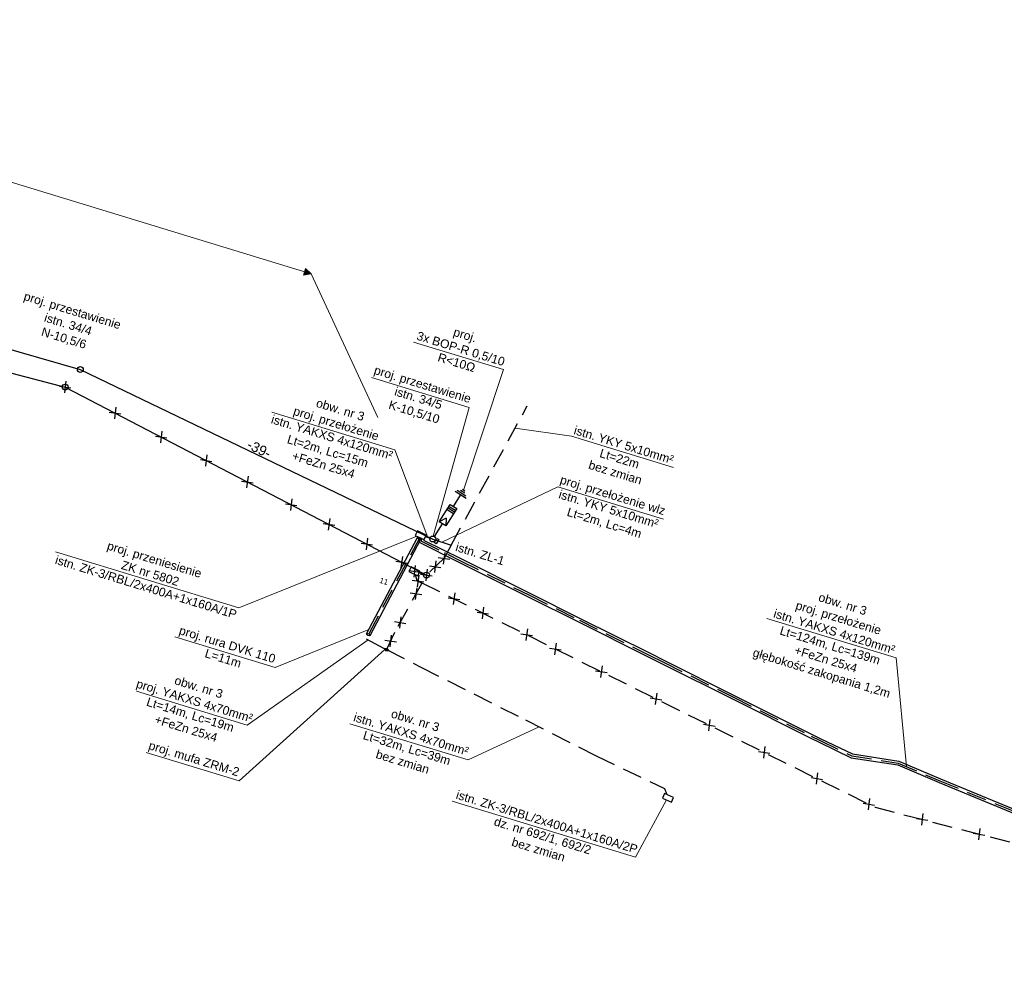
# Model space of a CAD drawing. Header units: metres. Extents: x 7458103 to 7458827, y 5635995 to 5636185.
# Tile 5 of 6: x 7458631 to 7458730, y 5636020 to 5636117. Entities that reach past the tile are written whole.
import ezdxf

# ---------------------------------------------------------------- set-up
doc = ezdxf.new("R2010")
doc.units = ezdxf.units.M
doc.linetypes.add('JIS_02_2.0', pattern=[3, 2, -1])
doc.linetypes.add('MAPA_Suków-Borki_z_działkami|1', pattern=[0])
for name, color, linetype, lineweight in [('el demontaż', 1, 'Continuous', 30), ('el proj. mufa', 1, 'Continuous', 18), ('el proj. osprzęt', 1, 'Continuous', 25)]:
    doc.layers.add(name, color=color, linetype=linetype, lineweight=lineweight)
for name, color, linetype, true_color in [('el istn. linia kablowa', 7, 'Continuous', 0x000000), ('el istn. linia napowietrzna', 7, 'Continuous', 0x000000), ('el istn. słup', 7, 'Continuous', 0x000000), ('el istn. złącze', 7, 'Continuous', 0x000000), ('el opis', 7, 'Continuous', 0x000000)]:
    doc.layers.add(name, color=color, linetype=linetype, true_color=true_color)
for name, color, linetype in [('el proj. linia kablowa', 1, 'Continuous'), ('el proj. linia napowietrzna', 1, 'Continuous'), ('el proj. rura', 1, 'Continuous'), ('el proj. słup', 1, 'Continuous'), ('el proj. złącze', 1, 'Continuous')]:
    doc.layers.add(name, color=color, linetype=linetype)
doc.layers.add('el wymiary', color=7, linetype='MAPA_Suków-Borki_z_działkami|1', lineweight=18, true_color=0x000000)
doc.styles.add('ARIAL', font='arial.ttf')
doc.styles.add('Opisowy', font='arial.ttf')
doc.styles.get("Standard").update_dxf_attribs({"font": 'arial.ttf'})
doc.dimstyles.get("Standard").update_dxf_attribs({"dimtxt": 0.18, "dimasz": 0.18, "dimexe": 0.18, "dimexo": 0.0625, "dimgap": 0.09, "dimtad": 0, "dimtih": 1, "dimtoh": 1, "dimdec": 4, "dimzin": 0, "dimdsep": 46, "dimtxsty": 'Standard', "dimcen": 0.09, "dimadec": 0, "dimazin": 0, "dimtfac": 1, "dimtdec": 4, "dimtofl": 0, "dimtmove": 0, "dimatfit": 3, "dimfxl": 0, "dimtolj": 1, "dimtzin": 0, "dimarcsym": 0})

# ---------------------------------------------------------------- blocks, each defined once
blk = doc.blocks.new('*D28835')
at = {"layer": 'el wymiary', "color": 0, "lineweight": 0}
for p, q in [((7458601.047, 5636092.035), (7458601.047, 5636092.035)), ((7458636.737, 5636081.766), (7458636.737, 5636081.766))]:
    blk.add_line(p, q, dxfattribs=at)
at = {"layer": 'el wymiary', "color": 0, "lineweight": 0, "insert": (7458619.058, 5636087.478), "char_height": 1, "attachment_point": 5, "rotation": 343.94881, "style": 'Opisowy'}
blk.add_mtext('\\A1;-37-', dxfattribs=at)
blk = doc.blocks.new('_None')
blk = doc.blocks.new('*D28836')
at = {"layer": 'el wymiary', "color": 0, "lineweight": 0}
for p, q in [((7458636.737, 5636081.766), (7458636.737, 5636081.766)), ((7458672.31, 5636064.657), (7458672.31, 5636064.657))]:
    blk.add_line(p, q, dxfattribs=at)
at = {"layer": 'el wymiary', "color": 0, "lineweight": 0, "insert": (7458654.784, 5636073.753), "char_height": 1, "attachment_point": 5, "rotation": 334.31434, "style": 'Opisowy'}
blk.add_mtext('\\A1;-39-', dxfattribs=at)
blk = doc.blocks.new('odgromniki')
at = {"layer": 'el proj. osprzęt'}
for p, q in [((-864.93, 208.6), (-861.76, 207.67)), ((-860.36, 207.26), (-861.53, 208.46)), ((-858.47, 207.56), (-858.91, 205.98)), ((-858.03, 207.43), (-858.47, 205.85)), ((-860.36, 207.26), (-861.99, 206.88)), ((-857.66, 207.32), (-858.11, 205.74)), ((-857.42, 206.39), (-854.59, 205.58)), ((-855, 204.22), (-854.19, 206.94)), ((-854.52, 204.37), (-853.85, 206.55)), ((-853.95, 204.79), (-853.61, 205.9)), ((-853.49, 204.95), (-853.32, 205.51))]:
    blk.add_line(p, q, dxfattribs=at)
blk.add_lwpolyline([(-857.65, 205.6), (-861.99, 206.88), (-861.53, 208.46), (-857.19, 207.18)], close=True, dxfattribs=at)
blk = doc.blocks.new('*D29050')
at = {"color": 0, "insert": (7483957.49, 5621873.72), "char_height": 1, "attachment_point": 5}
blk.add_mtext('\\A1;11', dxfattribs=at)
blk = doc.blocks.new('*U29049')
at = {"color": 1}
for points in [[(7483957.27603, 5621863.75984), (7483960.97537, 5621883.04365)], [(7483957.96299, 5621863.62806), (7483961.66233, 5621882.91187)]]:
    blk.add_lwpolyline(points, dxfattribs=at)
for centre in [(7483961.31885, 5621882.97775), (7483957.61951, 5621863.69395)]:
    blk.add_ellipse(centre, major_axis=(-0.34348, 0.06589), ratio=0.466062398, start_param=-3.141592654, end_param=3.141592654, dxfattribs=at)
at = {"color": 18, "true_color": 0x000000}
dim = blk.add_aligned_dim(p1=(7483957.61951, 5621863.69395), p2=(7483961.31885, 5621882.97775), distance=2.01601, dimstyle='Standard', override={"dimscale": 1, "dimtxt": 1, "dimtih": 1, "dimtoh": 1, "dimlfac": 0.56, "dimrnd": 0.1, "dimzin": 8, "dimblk1": 'None', "dimblk2": 'None', "dimsah": 1, "dimse1": 1, "dimse2": 1, "dimsd1": 1, "dimsd2": 1, "dimlwd": 0}, dxfattribs=at)
dim.commit()
dim.dimension.update_dxf_attribs({"geometry": '*D29050', "text_midpoint": (7483957.48928, 5621873.71567)})

msp = doc.modelspace()

# ---------------------------------------------------------------- hatches: boundary and pattern name
at = {"layer": 'el opis', "lineweight": 18, "transparency": 33554687}
h = msp.add_hatch(color=256, dxfattribs=at)
h.dxf.hatch_style = 1
h.set_gradient(color2=(0, 0, 0), centered=1)
h.paths.add_polyline_path([(7458660.041, 5636091.423), (7458659.261, 5636091.292), (7458659.468, 5636091.968)])
at = {"layer": 'el proj. mufa'}
h = msp.add_hatch(color=256, dxfattribs=at)
h.dxf.hatch_style = 1
h.set_gradient(color1=(255, 0, 0), color2=(255, 0, 0), tint=1)
h.paths.add_polyline_path([(7458667.936, 5636053.349), (7458667.587, 5636053.382), (7458667.364, 5636053.651), (7458667.713, 5636053.618)])

# ---------------------------------------------------------------- linework, layer by layer
at = {"layer": 'el demontaż', "linetype": 'Continuous'}
for points in [[(7458635.284, 5636080.573), (7458635.136, 5636079.407)], [(7458634.629, 5636080.08), (7458635.791, 5636079.9)], [(7458639.667, 5636077.458), (7458640.829, 5636077.279)], [(7458640.322, 5636077.952), (7458640.174, 5636076.786)], [(7458644.968, 5636075.535), (7458644.819, 5636074.368)], [(7458644.312, 5636075.041), (7458645.475, 5636074.862)], [(7458648.859, 5636072.676), (7458650.021, 5636072.497)], [(7458649.514, 5636073.17), (7458649.366, 5636072.003)], [(7458653.022, 5636070.51), (7458654.184, 5636070.331)], [(7458653.677, 5636071.003), (7458653.529, 5636069.837)], [(7458658.101, 5636068.702), (7458657.953, 5636067.535)], [(7458657.446, 5636068.208), (7458658.608, 5636068.029)], [(7458661.915, 5636066.718), (7458661.766, 5636065.551)], [(7458661.259, 5636066.224), (7458662.422, 5636066.045)], [(7458665.727, 5636064.734), (7458665.579, 5636063.567)], [(7458665.072, 5636064.24), (7458666.234, 5636064.061)], [(7458673.524, 5636063.293), (7458673.376, 5636062.127)], [(7458668.594, 5636062.408), (7458669.756, 5636062.228)], [(7458669.249, 5636062.901), (7458669.101, 5636061.735)], [(7458672.634, 5636062.448), (7458672.486, 5636061.282)], [(7458672.869, 5636062.8), (7458674.031, 5636062.62)], [(7458669.882, 5636061.491), (7458671.044, 5636061.311)], [(7458670.537, 5636061.984), (7458670.389, 5636060.818)], [(7458671.744, 5636061.603), (7458671.596, 5636060.437)], [(7458671.979, 5636061.955), (7458673.141, 5636061.775)], [(7458670.243, 5636060.518), (7458671.405, 5636060.339)], [(7458670.898, 5636061.012), (7458670.75, 5636059.845)], [(7458671.089, 5636061.11), (7458672.251, 5636060.93)], [(7458670.69, 5636059.729), (7458670.542, 5636058.562)], [(7458670.035, 5636059.235), (7458671.197, 5636059.056)], [(7458673.87, 5636058.722), (7458675.032, 5636058.543)], [(7458674.525, 5636059.216), (7458674.377, 5636058.05)], [(7458677.432, 5636057.777), (7458677.283, 5636056.61)], [(7458669.089, 5636056.814), (7458668.941, 5636055.647)], [(7458676.777, 5636057.283), (7458677.939, 5636057.104)], [(7458668.434, 5636056.32), (7458669.596, 5636056.141)], [(7458681.859, 5636055.585), (7458681.711, 5636054.418)], [(7458667.474, 5636054.45), (7458668.636, 5636054.27)], [(7458668.129, 5636054.943), (7458667.981, 5636053.777)], [(7458681.204, 5636055.091), (7458682.366, 5636054.912)], [(7458684.101, 5636053.656), (7458685.264, 5636053.477)], [(7458684.757, 5636054.15), (7458684.608, 5636052.984)], [(7458688.739, 5636051.36), (7458689.901, 5636051.181)], [(7458689.394, 5636051.854), (7458689.246, 5636050.687)], [(7458694.265, 5636048.624), (7458695.428, 5636048.445)], [(7458694.921, 5636049.117), (7458694.772, 5636047.951)], [(7458700.29, 5636046.459), (7458700.141, 5636045.293)], [(7458699.634, 5636045.965), (7458700.797, 5636045.786)], [(7458705.829, 5636043.716), (7458705.681, 5636042.55)], [(7458705.174, 5636043.222), (7458706.336, 5636043.043)], [(7458710.498, 5636040.586), (7458711.66, 5636040.407)], [(7458711.153, 5636041.08), (7458711.005, 5636039.914)], [(7458716.401, 5636038.482), (7458716.253, 5636037.315)], [(7458715.746, 5636037.988), (7458716.908, 5636037.809)], [(7458721.118, 5636036.454), (7458722.281, 5636036.275)], [(7458721.774, 5636036.948), (7458721.625, 5636035.781)], [(7458727.524, 5636035.463), (7458727.376, 5636034.297)], [(7458726.869, 5636034.97), (7458728.031, 5636034.791)]]:
    msp.add_lwpolyline(points, dxfattribs=at)
at = {"layer": 'el istn. linia kablowa', "linetype": 'JIS_02_2.0', "lineweight": 30}
for points in [[(7458674.169, 5636064.028), (7458681.849, 5636078.098)], [(7458674.169, 5636064.028), (7458673.45, 5636062.71), (7458671.67, 5636061.02)], [(7458670.53, 5636061.092), (7458670.687, 5636060.481), (7458671.206, 5636060.219), (7458668.46, 5636055.22), (7458667.65, 5636053.5)], [(7458670.545, 5636061.084), (7458670.7, 5636060.49), (7458671.215, 5636060.235), (7458716.95, 5636037.59), (7458747.91, 5636029.6), (7458768.614, 5636024.324)], [(7458671.67, 5636061.02), (7458670.945, 5636061.249)], [(7458667.65, 5636053.5), (7458671.11, 5636051.72), (7458681.68, 5636046.4), (7458688.81, 5636042.77), (7458695.71, 5636039.48), (7458695.931, 5636038.868)]]:
    msp.add_lwpolyline(points, dxfattribs=at)
at = {"layer": 'el istn. linia napowietrzna', "lineweight": 30}
msp.add_lwpolyline([(7458553.42, 5636106.27), (7458602.1, 5636088.67), (7458635.21, 5636079.99), (7458671.67, 5636061.02)], dxfattribs=at)
at = {"layer": 'el istn. słup', "lineweight": 30}
for centre in [(7458635.21, 5636079.99), (7458671.67, 5636061.02)]:
    msp.add_circle(centre, 0.298, dxfattribs=at)
at = {"layer": 'el istn. złącze', "linetype": 'Continuous', "lineweight": 30}
for points in [[(7458672.711, 5636064.727), (7458672.924, 5636064.596), (7458672.663, 5636064.17), (7458672.45, 5636064.3), (7458672.711, 5636064.727)], [(7458670.12, 5636061.842), (7458669.904, 5636061.391), (7458670.806, 5636060.96), (7458671.022, 5636061.411), (7458670.12, 5636061.842)], [(7458695.698, 5636038.974), (7458695.491, 5636038.519), (7458696.402, 5636038.106), (7458696.609, 5636038.561), (7458695.698, 5636038.974)]]:
    msp.add_lwpolyline(points, dxfattribs=at)
at = {"layer": 'el opis', "lineweight": 18}
for p, q in [((7458576.189, 5636117.063), (7458660.041, 5636091.423)), ((7458660.041, 5636091.423), (7458666.773, 5636076.93)), ((7458670.375, 5636084.527), (7458679.437, 5636081.756)), ((7458679.437, 5636081.756), (7458675.422, 5636069.577)), ((7458666.124, 5636080.953), (7458675.986, 5636077.938)), ((7458656.065, 5636077.464), (7458668.499, 5636073.662)), ((7458675.986, 5636077.938), (7458672.343, 5636064.953)), ((7458686.307, 5636075.034), (7458680.625, 5636075.855)), ((7458686.307, 5636075.034), (7458696.612, 5636071.883)), ((7458668.499, 5636073.662), (7458671.827, 5636064.809)), ((7458684.946, 5636069.913), (7458673.24, 5636064.342)), ((7458684.946, 5636069.913), (7458695.586, 5636066.66)), ((7458670.718, 5636064.945), (7458652.736, 5636057.702)), ((7458706.015, 5636056.649), (7458719.081, 5636052.654)), ((7458665.867, 5636055.54), (7458656.407, 5636051.699)), ((7458653.596, 5636045.878), (7458665.792, 5636054.483)), ((7458667.476, 5636053.516), (7458652.773, 5636040.243)), ((7458719.081, 5636052.654), (7458720.115, 5636041.701)), ((7458642.407, 5636049.299), (7458653.596, 5636045.878)), ((7458663.934, 5636046.018), (7458675.889, 5636042.362)), ((7458675.889, 5636042.362), (7458683.056, 5636045.699)), ((7458695.89, 5636038.338), (7458692.774, 5636032.539))]:
    msp.add_line(p, q, dxfattribs=at)
msp.add_lwpolyline([(7458660.041, 5636091.423), (7458659.261, 5636091.292), (7458659.261, 5636091.292), (7458659.468, 5636091.968)], close=True, dxfattribs=at)
for points in [[(7458634.248, 5636063.355), (7458652.736, 5636057.702)], [(7458646.272, 5636054.798), (7458656.407, 5636051.699)], [(7458643.369, 5636043.118), (7458652.773, 5636040.243)], [(7458674.285, 5636038.192), (7458692.774, 5636032.539)]]:
    msp.add_lwpolyline(points, dxfattribs=at)
at = {"layer": 'el proj. linia kablowa', "color": 1, "linetype": 'JIS_02_2.0', "lineweight": 30}
for points in [[(7458670.995, 5636064.812), (7458670.995, 5636064.812), (7458665.587, 5636054.592), (7458667.65, 5636053.5)], [(7458671.234, 5636064.698), (7458671.12, 5636064.459), (7458675.108, 5636062.465), (7458682.085, 5636058.977), (7458687.109, 5636056.466), (7458694.086, 5636052.978), (7458695.676, 5636052.184), (7458702.653, 5636048.696), (7458710.507, 5636044.77), (7458711.399, 5636044.327), (7458714.602, 5636042.787), (7458719.294, 5636042.05), (7458723.489, 5636040.263), (7458731.81, 5636036.843), (7458732.164, 5636036.754), (7458739.969, 5636034.684), (7458751.068, 5636029.179), (7458758.16, 5636027.183), (7458768.458, 5636024.366), (7458776.015, 5636022.437), (7458785.5, 5636020.02)], [(7458672.31, 5636064.657), (7458671.585, 5636064.886)], [(7458672.31, 5636064.657), (7458674.169, 5636064.028)]]:
    msp.add_lwpolyline(points, dxfattribs=at)
at = {"layer": 'el proj. linia napowietrzna', "lineweight": 30}
msp.add_lwpolyline([(7458553.42, 5636106.27), (7458601.047, 5636092.035), (7458636.737, 5636081.766), (7458672.31, 5636064.657)], dxfattribs=at)
at = {"layer": 'el proj. mufa'}
for points in [[(7458667.936, 5636053.349), (7458667.587, 5636053.382), (7458667.364, 5636053.651), (7458667.713, 5636053.618), (7458667.936, 5636053.349)], [(7458667.587, 5636053.382), (7458667.713, 5636053.618)]]:
    msp.add_lwpolyline(points, dxfattribs=at)
at = {"layer": 'el proj. rura'}
for points in [[(7458671.054, 5636064.784), (7458670.855, 5636064.368), (7458675.019, 5636062.286), (7458681.996, 5636058.799), (7458687.02, 5636056.287), (7458693.996, 5636052.799), (7458695.587, 5636052.005), (7458702.563, 5636048.517), (7458710.418, 5636044.59), (7458711.311, 5636044.148), (7458714.542, 5636042.594), (7458719.239, 5636041.857), (7458723.412, 5636040.079), (7458731.748, 5636036.652), (7458732.115, 5636036.561), (7458739.889, 5636034.498), (7458750.979, 5636029), (7458758.106, 5636026.991), (7458768.407, 5636024.173), (7458775.965, 5636022.244), (7458785.451, 5636019.826)], [(7458671.415, 5636064.612), (7458671.385, 5636064.55), (7458675.198, 5636062.644), (7458682.174, 5636059.156), (7458687.199, 5636056.645), (7458694.175, 5636053.157), (7458695.765, 5636052.362), (7458702.742, 5636048.875), (7458710.597, 5636044.949), (7458711.486, 5636044.507), (7458714.663, 5636042.98), (7458719.35, 5636042.244), (7458723.567, 5636040.448), (7458731.873, 5636037.033), (7458732.214, 5636036.948), (7458740.05, 5636034.869), (7458751.14, 5636029.366), (7458758.213, 5636027.376), (7458768.509, 5636024.56), (7458776.064, 5636022.631), (7458785.549, 5636020.214)]]:
    msp.add_lwpolyline(points, dxfattribs=at)
at = {"layer": 'el proj. słup', "color": 1, "lineweight": 30}
for centre in [(7458636.737, 5636081.766), (7458672.31, 5636064.657)]:
    msp.add_circle(centre, 0.298, dxfattribs=at)
at = {"layer": 'el proj. złącze', "color": 1, "linetype": 'Continuous', "lineweight": 30}
msp.add_lwpolyline([(7458670.76, 5636065.479), (7458670.544, 5636065.028), (7458671.446, 5636064.596), (7458671.662, 5636065.047), (7458670.76, 5636065.479)], dxfattribs=at)

# ---------------------------------------------------------------- block references
at = {"layer": 'el proj. osprzęt', "xscale": 0.4599450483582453, "yscale": 0.4599450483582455, "zscale": 0.4599450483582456, "rotation": 74.14689551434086}
msp.add_blockref('odgromniki', (7458873.452, 5636421.38), dxfattribs=at)
at = {"layer": 'el proj. rura', "xscale": 0.5600000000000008, "yscale": 0.5599999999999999, "zscale": 0.5599999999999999, "rotation": 342.9724680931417}
msp.add_blockref('*U29049', (2529462.32, 3853077.571), dxfattribs=at)

# ---------------------------------------------------------------- texts
at = {"layer": 'el opis', "attachment_point": 1, "rotation": 343, "style": 'ARIAL'}
for s, insert, char_height, width in [('\\pxqc;proj. przestawienie\\Pistn. 34/4\\PN-10,5/6', (7458630.89, 5636089.723), 0.8726, 10.82875), ('\\pxqc;proj. \\P3x BOP-R 0,5/10\\PR<10Ω', (7458670.914, 5636087.135), 0.8726, 10.00802), ('\\pxqc;proj. przestawienie\\Pistn. 34/5\\PK-10,5/10', (7458665.954, 5636082.356), 0.8726, 11.42406), ('\\pxqc;istn. ZL-1', (7458674.149, 5636064.508, -0.54), 0.87265, 6.41975), ('\\pxqc;proj. przeniesienie\\PZK nr 5802\\Pistn. ZK-3/RBL/2x400A+1x160A/1P', (7458633.855, 5636066.219, -0.54), 0.87265, 21.94846), ('\\pxqc;proj. rura DVK 110\\PL=11m', (7458644.878, 5636056.524), 0.8726, 14.28812), ('\\pxqc;proj. mufa ZRM-2', (7458643.275, 5636044.467, -0.54), 0.87265, 10.60436), ('\\pxqc;istn. ZK-3/RBL/2x400A+1x160A/2P\\Pdz. nr 692/1, 692/2\\Pbez zmian', (7458673.463, 5636039.738, -0.54), 0.87265, 21.94846)]:
    msp.add_mtext(s, dxfattribs=dict(at, insert=insert, char_height=char_height, width=width))
at = {"layer": 'el opis', "char_height": 0.8726, "attachment_point": 1, "rotation": 343}
for s, insert, width in [('\\pxqc;obw. nr 3\\Pproj. przełożenie\\Pistn. YAKXS 4x120mm²\\PLt=2m, Lc=15m\\P+FeZn 25x4', (7458654.793, 5636080.672), 17.40906), ('\\pxqc;istn. YKY 5x10mm²\\PLt=22m\\Pbez zmian', (7458686.062, 5636076.306), 11.82355), ('\\pxqc;proj. przełożenie wlz\\Pistn. YKY 5x10mm²\\PLt=2m, Lc=4m', (7458684.755, 5636071.292), 12.25129), ('\\pxqc;obw. nr 3\\Pproj. przełożenie\\Pistn. YAKXS 4x120mm²\\PLt=124m, Lc=139m\\P+FeZn 25x4\\Pgłębokość zakopania 1,2m', (7458705.493, 5636061.066), 17.40906), ('\\pxqc;obw. nr 3\\Pproj. YAKXS 4x70mm²\\PLt=14m, Lc=19m\\P+FeZn 25x4', (7458642.747, 5636051.994), 12.70473), ('\\pxqc;obw. nr 3\\Pistn. YAKXS 4x70mm²\\PLt=32m, Lc=39m\\Pbez zmian', (7458662.354, 5636049.32), 17.40906)]:
    msp.add_mtext(s, dxfattribs=dict(at, insert=insert, width=width))

# ---------------------------------------------------------------- dimensions: what is measured, and where the dimension line sits
at = {"layer": 'el wymiary', "lineweight": 0}
for p1, p2, picture, middle in [((7458601.047, 5636092.035), (7458636.737, 5636081.766), '*D28835', (7458619.058, 5636087.478)), ((7458636.737, 5636081.766), (7458672.31, 5636064.657), '*D28836', (7458654.784, 5636073.753))]:
    dim = msp.add_aligned_dim(p1=p1, p2=p2, distance=0, dimstyle='Standard', override={"dimtxt": 1, "dimasz": 0, "dimexe": 0, "dimexo": 0, "dimtad": 1, "dimtih": 0, "dimdec": 0, "dimpost": '-<>-', "dimtxsty": 'Opisowy', "dimblk1": 'None', "dimblk2": 'None', "dimsah": 1, "dimsd1": 1, "dimsd2": 1, "dimlwd": 0, "dimlwe": 0}, dxfattribs=at)
    dim.commit()
    dim.dimension.update_dxf_attribs({"geometry": picture, "text_midpoint": middle})

doc.saveas('drawing.dxf')
